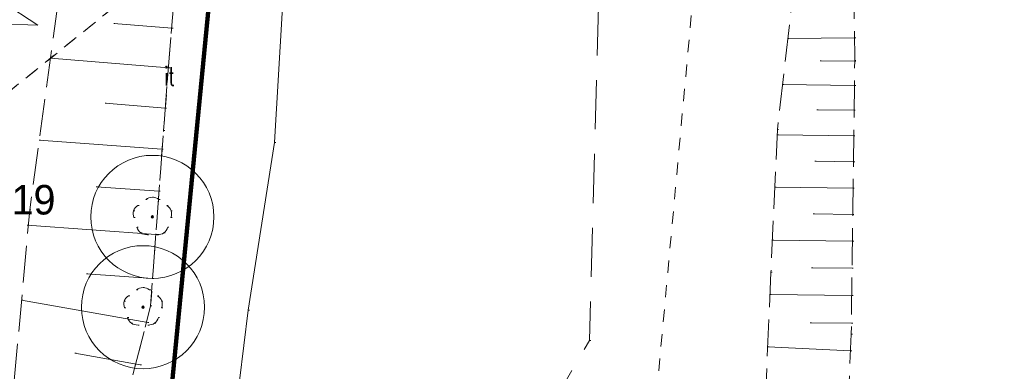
# Model space of a CAD drawing. Extents: x -134780 to 5540120, y 74663 to 5964901.
# Tile 59 of 71: x 5539606 to 5539646, y 5961330 to 5961345. Entities that reach past the tile are written whole.
import ezdxf
from ezdxf.lldxf.tags import DXFTag

# ---------------------------------------------------------------- set-up
doc = ezdxf.new("R2010")
doc.units = 0
doc.header["$MEASUREMENT"] = 0
doc.set_wipeout_variables(frame=1)
for name, pattern in [('L_0_03', [1, 0.5, -0.5]), ('L_0_06', [2, 1.5, -0.5]), ('L_0_0C', [3, 2, -1])]:
    doc.linetypes.add(name, pattern=pattern)
for name, color, linetype, lineweight in [('000_Inne__niezydentyfikowane__Nr_Pióra__7', 7, 'Continuous', 13), ('0_Nr_Pióra__7', 7, 'Continuous', 13), ('Arch opisy_Nr_Pióra__80', 3, 'Continuous', 211), ('drzewo_lisciaste_Nr_Pióra__7', 7, 'Continuous', 13), ('inny_obiekt_zagospodarowania_terenu_Atr17_Nr_Pióra__7', 7, 'Continuous', 13), ('inny_obiekt_zagospodarowania_terenu_Nr_Pióra__7', 7, 'Continuous', 13), ('INWENT RZĘDNE_Nr_Pióra__21', 7, 'Continuous', 9), ('mapa', 7, 'Continuous', 13), ('przewod_gazowy_Nr_Pióra__7', 7, 'Continuous', 13), ('skarpa_nieumocniona_Nr_Pióra__7', 7, 'Continuous', 13), ('Zakres_Nr_Pióra__7', 7, 'Continuous', 13), ('zasuwa_lub_zawor_Nr_Pióra__7', 7, 'Continuous', 13)]:
    doc.layers.add(name, color=color, linetype=linetype, lineweight=lineweight)
for name, color, linetype, lineweight, true_color in [('217_kontur_klasyfikacyjny_Nr_Pióra__3', 7, 'Continuous', 18, 0xff6600), ('218_kontur_uzytku_gruntowego_Nr_Pióra__3', 7, 'Continuous', 18, 0xff6600), ('Arch zieleń_Nr_Pióra__4', 7, 'Continuous', 9, 0x029e21)]:
    doc.layers.add(name, color=color, linetype=linetype, lineweight=lineweight, true_color=true_color)
doc.layers.add('INWENT RZĘDNE', color=7, linetype='Continuous')
doc.styles.add('GENERATED_STYLE_1', font='txt')
doc.styles.add('GENERATED_STYLE_7', font='Simplex.shx', dxfattribs={"bigfont": 'BIGFONT.SHX'})
tags = doc.linetypes.add('DASH', pattern=[15, 10, -5]).pattern_tags.tags
tags[6:7] = [DXFTag(74, 4), DXFTag(75, 0), DXFTag(340, '0'), DXFTag(46, 0.0), DXFTag(50, 0.0), DXFTag(44, 0.0), DXFTag(45, 0.0)]
tags[4:5] = [DXFTag(74, 4), DXFTag(75, 0), DXFTag(340, '0'), DXFTag(46, 0.0), DXFTag(50, 0.0), DXFTag(44, 0.0), DXFTag(45, 0.0)]

# ---------------------------------------------------------------- blocks, each defined once
blk = doc.blocks.new('Koty wysokościowe_26', base_point=(-111796, 110059))
at = {"layer": 'INWENT RZĘDNE_Nr_Pióra__21', "linetype": 'Continuous'}
for points in [[(-111796, 110059), (-111196, 110059), (-111242, 110289), (-111372, 110484), (-111567, 110614), (-111796, 110659)], [(-111796, 110059), (-112396, 110059), (-112351, 109830), (-112221, 109635), (-112026, 109505), (-111796, 109459)]]:
    blk.add_hatch(color=256, dxfattribs=at).paths.add_polyline_path(points, flags=0)
for p, q in [((-111796, 108859), (-111796, 111259)), ((-112996, 110059), (-110596, 110059))]:
    blk.add_line(p, q, dxfattribs=at)
blk.add_circle((-111796, 110059), 600, dxfattribs=at)
at = {"layer": 'INWENT RZĘDNE_Nr_Pióra__21', "insert": (-110596, 111259), "char_height": 1200, "attachment_point": 7, "style": 'GENERATED_STYLE_1'}
blk.add_mtext('{85,19}', dxfattribs=at)
blk = doc.blocks.new('mapa')
at = {"layer": 'drzewo_lisciaste_Nr_Pióra__7', "linetype": 'Continuous'}
for points in [[(5539611.19, 5961336.71, 1), (5539611.19, 5961336.81, 1)], [(5539610.81, 5961333.04, 1), (5539610.81, 5961333.14, 1)]]:
    blk.add_hatch(color=252, dxfattribs=at).paths.add_polyline_path(points, flags=0)
at = {"layer": '000_Inne__niezydentyfikowane__Nr_Pióra__7', "color": 252, "linetype": 'Continuous', "flags": 128}
for points in [[(5539611.98, 5961344.43), (5539609.62, 5961344.62)], [(5539639.7, 5961344.04), (5539636.99, 5961344.01)], [(5539611.85, 5961342.82), (5539607.05, 5961343.21)], [(5539639.71, 5961343.09), (5539638.3, 5961343.1)], [(5539639.7, 5961342.1), (5539636.78, 5961342.14)], [(5539611.71, 5961341.18), (5539609.27, 5961341.38)], [(5539639.68, 5961341.09), (5539638.17, 5961341.11)], [(5539611.58, 5961339.51), (5539606.6, 5961339.87)], [(5539639.67, 5961340.05), (5539636.56, 5961340.09)], [(5539639.66, 5961339), (5539638.09, 5961339.02)], [(5539611.46, 5961337.8), (5539608.91, 5961337.98)], [(5539639.64, 5961337.93), (5539636.47, 5961337.97)], [(5539639.63, 5961336.86), (5539638.02, 5961336.88)], [(5539611.33, 5961336.05), (5539606.11, 5961336.43)], [(5539639.62, 5961335.77), (5539636.37, 5961335.81)], [(5539639.6, 5961334.67), (5539637.96, 5961334.69)], [(5539611.2, 5961334.26), (5539608.52, 5961334.45)], [(5539639.59, 5961333.56), (5539636.27, 5961333.6)], [(5539611, 5961332.47), (5539605.88, 5961333.37)], [(5539639.58, 5961332.44), (5539637.9, 5961332.46)], [(5539639.54, 5961331.32), (5539636.18, 5961331.48)], [(5539610.7, 5961330.75), (5539608.04, 5961331.22)]]:
    blk.add_lwpolyline(points, dxfattribs=at)
at = {"layer": '0_Nr_Pióra__7', "color": 252, "linetype": 'Continuous'}
for p, q in [((5539609.62, 5961344.62), (5539609.67, 5961344.62)), ((5539611.98, 5961344.43), (5539612.03, 5961344.43)), ((5539636.99, 5961344.01), (5539637.04, 5961344.01)), ((5539639.7, 5961344.04), (5539639.75, 5961344.04)), ((5539607.05, 5961343.21), (5539607.1, 5961343.21)), ((5539638.3, 5961343.1), (5539638.35, 5961343.1)), ((5539639.71, 5961343.11), (5539639.76, 5961343.11)), ((5539639.71, 5961343.09), (5539639.76, 5961343.09)), ((5539611.85, 5961342.82), (5539611.9, 5961342.82)), ((5539636.78, 5961342.14), (5539636.83, 5961342.14)), ((5539639.7, 5961342.1), (5539639.75, 5961342.1)), ((5539609.27, 5961341.38), (5539609.32, 5961341.38)), ((5539611.71, 5961341.18), (5539611.76, 5961341.18)), ((5539638.17, 5961341.11), (5539638.22, 5961341.11)), ((5539639.68, 5961341.09), (5539639.73, 5961341.09)), ((5539611.64, 5961340.27), (5539611.69, 5961340.27)), ((5539636.57, 5961340.31), (5539636.62, 5961340.31)), ((5539606.6, 5961339.87), (5539606.65, 5961339.87)), ((5539636.56, 5961340.09), (5539636.61, 5961340.09)), ((5539639.67, 5961340.05), (5539639.72, 5961340.05)), ((5539611.58, 5961339.51), (5539611.63, 5961339.51)), ((5539616.15, 5961339.78), (5539616.2, 5961339.78)), ((5539638.09, 5961339.02), (5539638.14, 5961339.02)), ((5539639.66, 5961339), (5539639.71, 5961339)), ((5539608.91, 5961337.98), (5539608.96, 5961337.98)), ((5539611.46, 5961337.8), (5539611.51, 5961337.8)), ((5539636.47, 5961337.97), (5539636.52, 5961337.97)), ((5539639.64, 5961337.93), (5539639.69, 5961337.93)), ((5539610.929, 5961337.463), (5539610.979, 5961337.463)), ((5539611.19, 5961337.56), (5539611.24, 5961337.56)), ((5539611.451, 5961337.463), (5539611.501, 5961337.463)), ((5539606.21, 5961337.04), (5539606.26, 5961337.04)), ((5539610.43, 5961337.008), (5539610.48, 5961337.008)), ((5539610.602, 5961337.226), (5539610.652, 5961337.226)), ((5539611.778, 5961337.226), (5539611.828, 5961337.226)), ((5539611.95, 5961337.008), (5539612, 5961337.008)), ((5539610.441, 5961336.731), (5539610.491, 5961336.731)), ((5539611.19, 5961336.76), (5539611.24, 5961336.76)), ((5539611.939, 5961336.731), (5539611.989, 5961336.731)), ((5539638.02, 5961336.88), (5539638.07, 5961336.88)), ((5539639.63, 5961336.86), (5539639.68, 5961336.86)), ((5539606.11, 5961336.43), (5539606.16, 5961336.43)), ((5539610.566, 5961336.345), (5539610.616, 5961336.345)), ((5539611.814, 5961336.345), (5539611.864, 5961336.345)), ((5539610.72, 5961336.112), (5539610.77, 5961336.112)), ((5539610.989, 5961336.037), (5539611.039, 5961336.037)), ((5539611.33, 5961336.05), (5539611.38, 5961336.05)), ((5539611.391, 5961336.037), (5539611.441, 5961336.037)), ((5539611.66, 5961336.112), (5539611.71, 5961336.112)), ((5539636.37, 5961335.81), (5539636.42, 5961335.81)), ((5539639.62, 5961335.77), (5539639.67, 5961335.77)), ((5539637.96, 5961334.69), (5539638.01, 5961334.69)), ((5539639.6, 5961334.67), (5539639.65, 5961334.67)), ((5539608.52, 5961334.45), (5539608.57, 5961334.45)), ((5539611.2, 5961334.26), (5539611.25, 5961334.26)), ((5539636.31, 5961334.52), (5539636.36, 5961334.52)), ((5539610.81, 5961333.89), (5539610.86, 5961333.89)), ((5539610.222, 5961333.556), (5539610.272, 5961333.556)), ((5539610.549, 5961333.793), (5539610.599, 5961333.793)), ((5539611.071, 5961333.793), (5539611.121, 5961333.793)), ((5539611.398, 5961333.556), (5539611.448, 5961333.556)), ((5539636.27, 5961333.6), (5539636.32, 5961333.6)), ((5539639.59, 5961333.56), (5539639.64, 5961333.56)), ((5539605.88, 5961333.37), (5539605.93, 5961333.37)), ((5539610.05, 5961333.338), (5539610.1, 5961333.338)), ((5539610.061, 5961333.061), (5539610.111, 5961333.061)), ((5539610.81, 5961333.09), (5539610.86, 5961333.09)), ((5539611.12, 5961333.14), (5539611.17, 5961333.14)), ((5539611.559, 5961333.061), (5539611.609, 5961333.061)), ((5539611.57, 5961333.338), (5539611.62, 5961333.338)), ((5539610.186, 5961332.675), (5539610.236, 5961332.675)), ((5539611.434, 5961332.675), (5539611.484, 5961332.675)), ((5539615.08, 5961332.97), (5539615.13, 5961332.97)), ((5539610.34, 5961332.442), (5539610.39, 5961332.442)), ((5539610.609, 5961332.367), (5539610.659, 5961332.367)), ((5539611, 5961332.47), (5539611.05, 5961332.47)), ((5539611.011, 5961332.367), (5539611.061, 5961332.367)), ((5539611.28, 5961332.442), (5539611.33, 5961332.442)), ((5539637.9, 5961332.46), (5539637.95, 5961332.46)), ((5539639.58, 5961332.44), (5539639.63, 5961332.44)), ((5539639.57, 5961331.99), (5539639.62, 5961331.99)), ((5539628.94, 5961331.74), (5539628.99, 5961331.74)), ((5539636.18, 5961331.48), (5539636.23, 5961331.48)), ((5539608.04, 5961331.22), (5539608.09, 5961331.22)), ((5539639.54, 5961331.32), (5539639.59, 5961331.32)), ((5539610.7, 5961330.75), (5539610.75, 5961330.75))]:
    blk.add_line(p, q, dxfattribs=at)
at = {"layer": '217_kontur_klasyfikacyjny_Nr_Pióra__3', "color": 252, "linetype": 'L_0_03', "flags": 128}
for points in [[(5539627.92, 5961288.68), (5539634.87, 5961364.54)], [(5539613.45, 5961348.36), (5539595.25, 5961333.69)], [(5539595.25, 5961333.69), (5539613.45, 5961348.36)]]:
    blk.add_lwpolyline(points, dxfattribs=at)
at = {"layer": '218_kontur_uzytku_gruntowego_Nr_Pióra__3', "color": 252, "linetype": 'L_0_03', "flags": 128}
for points in [[(5539627.92, 5961288.68), (5539634.87, 5961364.54)], [(5539613.45, 5961348.36), (5539595.25, 5961333.69)], [(5539595.25, 5961333.69), (5539613.45, 5961348.36)]]:
    blk.add_lwpolyline(points, dxfattribs=at)
at = {"layer": 'Arch opisy_Nr_Pióra__80', "linetype": 'DASH', "ltscale": 0.2}
blk.add_line((5539614.259, 5961353.44), (5539611.398, 5961323.861), dxfattribs=at)
at = {"layer": 'Arch zieleń_Nr_Pióra__4', "color": 252, "linetype": 'Continuous'}
for p in [(5539605.086, 5961345.496), (5539604.806, 5961344.604)]:
    blk.add_line(p, (5539606.54, 5961344.551), dxfattribs=at)
for centre in [(5539611.19, 5961336.76), (5539610.81, 5961333.09)]:
    blk.add_circle(centre, 2.5, dxfattribs=at)
at = {"layer": 'drzewo_lisciaste_Nr_Pióra__7', "color": 252, "linetype": 'Continuous'}
for centre in [(5539611.19, 5961336.76), (5539610.81, 5961333.09)]:
    blk.add_circle(centre, 0.05, dxfattribs=at)
for centre, start, end in [((5539611.19, 5961337.16), 49.272, 130.728), ((5539610.81, 5961336.884), 121.308, 202.548), ((5539611.57, 5961336.884), 337.452, 58.692), ((5539610.955, 5961336.436), 193.221, 274.871), ((5539611.425, 5961336.436), 265.129, 346.779), ((5539610.81, 5961333.49), 49.272, 130.728), ((5539610.43, 5961333.214), 121.308, 202.548), ((5539611.19, 5961333.214), 337.452, 58.692), ((5539610.575, 5961332.766), 193.221, 274.871), ((5539611.045, 5961332.766), 265.129, 346.779)]:
    blk.add_arc(centre, 0.4, start, end, dxfattribs=at)
at = {"layer": 'inny_obiekt_zagospodarowania_terenu_Nr_Pióra__7', "color": 252, "linetype": 'L_0_03', "flags": 128}
blk.add_lwpolyline([(5539610.151, 5961329.37), (5539611.12, 5961333.14), (5539611.64, 5961340.27), (5539612.48, 5961350.68), (5539612.95, 5961360.38), (5539613.33, 5961365.93)], dxfattribs=at)
at = {"layer": 'przewod_gazowy_Nr_Pióra__7', "color": 252, "linetype": 'Continuous', "flags": 128}
blk.add_lwpolyline([(5539617.02, 5961366.51), (5539616.75, 5961352.18), (5539616.46, 5961345.05), (5539616.15, 5961339.78), (5539615.08, 5961332.97), (5539614.03, 5961324.36), (5539612.95, 5961319.45), (5539611.34, 5961315.57), (5539610, 5961311.3), (5539606.64, 5961302.59), (5539602.88, 5961293.99), (5539600.8, 5961289.38), (5539599.49, 5961285.15), (5539600.01, 5961280.28), (5539600.18, 5961274.27), (5539600.25, 5961266.4), (5539600.19, 5961256.71), (5539600.12, 5961251.91)], dxfattribs=at)
at = {"layer": 'skarpa_nieumocniona_Nr_Pióra__7', "color": 252, "linetype": 'L_0_06', "flags": 128}
for points in [[(5539605.581, 5961330.108), (5539606.21, 5961337.04), (5539607.5, 5961346.46), (5539608.69, 5961355.58), (5539609.63, 5961362.19), (5539610.3, 5961368.66), (5539612.89, 5961368.52), (5539613.33, 5961365.93), (5539612.95, 5961360.38), (5539612.48, 5961350.68), (5539611.64, 5961340.27), (5539611.12, 5961333.14), (5539610.151, 5961329.37)], [(5539634.19, 5961309.25), (5539635.63, 5961316.54), (5539635.88, 5961324.68), (5539636.31, 5961334.52), (5539636.57, 5961340.31), (5539637.52, 5961348.62), (5539638.1, 5961353.52), (5539639.27, 5961362.61), (5539639.6, 5961351.95), (5539639.71, 5961343.11), (5539639.57, 5961331.99), (5539639.05, 5961320.68), (5539638.71, 5961311.86), (5539638.01, 5961300.89), (5539637.91, 5961297.96), (5539637.63, 5961290.62), (5539637.65, 5961289.9), (5539636.75, 5961289.42), (5539629.74, 5961285.96), (5539625.49, 5961284.93), (5539611.74, 5961281.49), (5539608.13, 5961281.2), (5539602.16, 5961280.88), (5539595.86, 5961280.18), (5539595.52, 5961283.49), (5539598.74, 5961284.03), (5539607.59, 5961285.74), (5539613.67, 5961287.1), (5539625.71, 5961289.16), (5539630.82, 5961290.31), (5539630.94, 5961290.58), (5539632.53, 5961300.73)], [(5539634.19, 5961309.25), (5539635.63, 5961316.54), (5539635.88, 5961324.68), (5539636.31, 5961334.52), (5539636.57, 5961340.31), (5539637.52, 5961348.62), (5539638.1, 5961353.52), (5539639.27, 5961362.61), (5539639.6, 5961351.95), (5539639.71, 5961343.11), (5539639.57, 5961331.99), (5539639.05, 5961320.68), (5539638.71, 5961311.86), (5539638.01, 5961300.89), (5539637.91, 5961297.96), (5539637.63, 5961290.62), (5539637.65, 5961289.9), (5539636.75, 5961289.42), (5539629.74, 5961285.96), (5539625.49, 5961284.93), (5539611.74, 5961281.49), (5539608.13, 5961281.2), (5539602.16, 5961280.88), (5539595.86, 5961280.18), (5539595.52, 5961283.49), (5539598.74, 5961284.03), (5539607.59, 5961285.74), (5539613.67, 5961287.1), (5539625.71, 5961289.16), (5539630.82, 5961290.31), (5539630.94, 5961290.58), (5539632.53, 5961300.73)]]:
    blk.add_lwpolyline(points, close=True, dxfattribs=at)
at = {"layer": 'Zakres_Nr_Pióra__7', "color": 252, "linetype": 'L_0_0C', "flags": 128}
blk.add_lwpolyline([(5539630.53, 5961390.3), (5539628.94, 5961331.74), (5539600.56, 5961283.04), (5539537.62, 5961279.94), (5539520.78, 5961299.6), (5539520.6, 5961305.18), (5539524.89, 5961364.28), (5539536.45, 5961379.17)], close=True, dxfattribs=at)
at = {"layer": 'INWENT RZĘDNE', "color": 252, "xscale": 0.001, "yscale": 0.001, "zscale": 0.001}
blk.add_blockref('Koty wysokościowe_26', (5539602.041, 5961335.434), dxfattribs=at)
at = {"layer": 'inny_obiekt_zagospodarowania_terenu_Atr17_Nr_Pióra__7', "color": 252, "linetype": 'Continuous', "insert": (5539611.674, 5961342.842), "char_height": 0.75, "attachment_point": 1, "style": 'GENERATED_STYLE_7'}
blk.add_mtext('{\\W0.660000x;it}', dxfattribs=at)

msp = doc.modelspace()

# ---------------------------------------------------------------- block references
at = {"layer": 'mapa', "color": 4, "lineweight": 40}
msp.add_blockref('mapa', (0, 0), dxfattribs=at)

# ---------------------------------------------------------------- next in the draw order: wipeouts: each hides what was drawn before it
msp.add_wipeout([(5539444.713, 5961266.963), (5539444.713, 5961415.463), (5539654.713, 5961415.463), (5539651.713, 5961412.413), (5539457.213, 5961412.413), (5539457.213, 5961270.013), (5539651.713, 5961270.013), (5539654.713, 5961266.963)]).dxf.layer = 'zasuwa_lub_zawor_Nr_Pióra__7'

doc.saveas('drawing.dxf')
